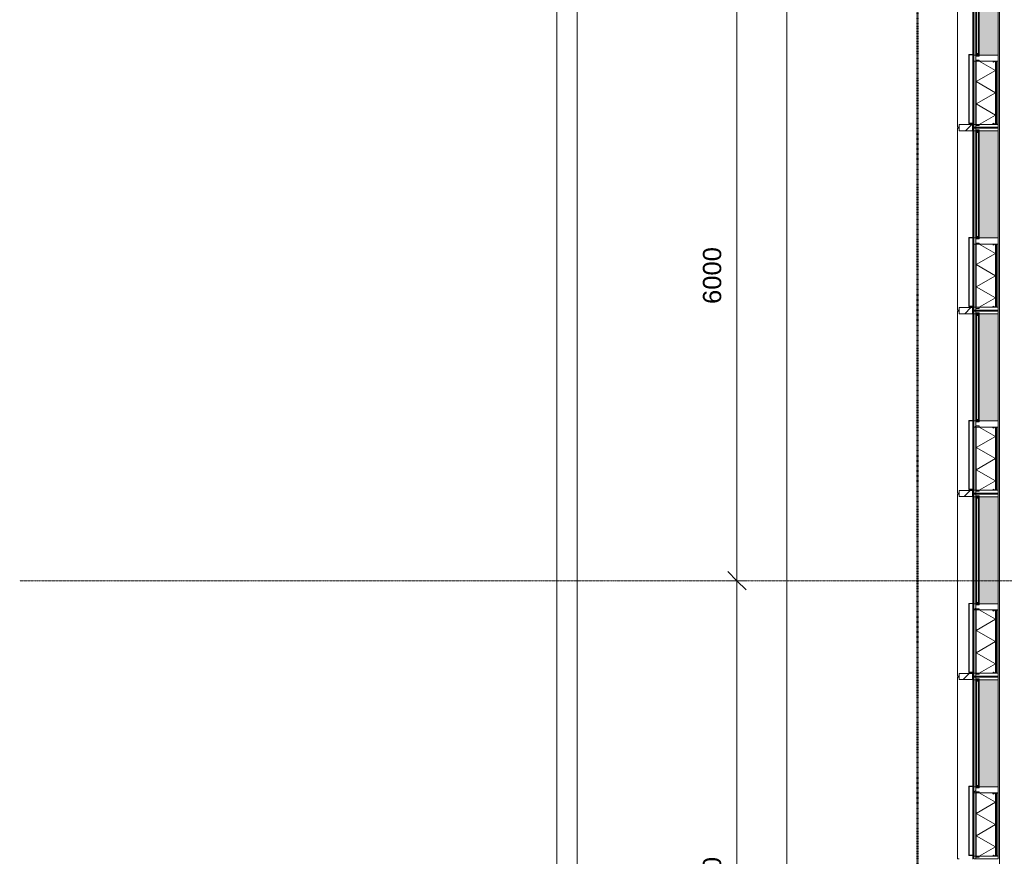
# Model space of a CAD drawing. Header units: millimetres. Extents: x -281 to 121694, y -16481 to 65128.
# Tile 132 of 256: x -281 to 9401, y 46889 to 55120. Entities that reach past the tile are written whole.
import ezdxf

# ---------------------------------------------------------------- set-up
doc = ezdxf.new("R2010")
doc.units = ezdxf.units.MM
doc.linetypes.add('Grid Line', pattern=[12, 6, -2, 2, -2])
doc.linetypes.add('NLRS_Dash-0_6mm_Space-0_6mm_cpz', pattern=[1.2, 0.6, -0.6])
for name, color, linetype, lineweight in [('A--L$01A__Algemeen', 7, 'Continuous', 5), ('A--L$07A__Stramien', 1, 'Continuous', 5), ('A--L21__Buitenwanden', 3, 'Continuous', 5), ('A--L3__Afbouw', 2, 'Continuous', 5), ('A--L82__LosseGebruikersInvent', 1, 'Continuous', 5), ('A--LD21__DetailPenFijnHidden', 1, 'Continuous', 5), ('A--M$01A__Algemeen', 1, 'Continuous', 5), ('A--M$01A__Algemeen-100', 1, 'Continuous', 5)]:
    doc.layers.add(name, color=color, linetype=linetype, lineweight=lineweight)
doc.styles.add('Arial_2', font='arial.ttf', dxfattribs={"height": 180})
doc.dimstyles.new('1_8mm', dxfattribs={"dimscale": 304.8, "dimtxt": 183.646692, "dimasz": 0.590551, "dimexe": 0.295276, "dimexo": 0.0625, "dimgap": 0.328084, "dimtad": 1, "dimdec": 0, "dimzin": 0, "dimdsep": 46, "dimtxsty": 'Arial_2', "dimblk1": 'OBLIQUE', "dimblk2": 'OBLIQUE', "dimsah": 1, "dimcen": 0.09, "dimdle": 0.295276, "dimazin": 0, "dimtfac": 1, "dimtdec": 4, "dimtix": 1, "dimtmove": 0, "dimatfit": 3, "dimfxl": 0.295276, "dimfxlon": 1, "dimtvp": 1, "dimtolj": 1, "dimtzin": 0, "dimarcsym": 2})
pattern_1 = [(315, (-47757.5, 9103), (449.013, 449.013), []), (315, (-47757.5, 8944.25), (898.026, 0), []), (315, (-47757.5, 9261.75), (898.026, 0), [])]
pattern_2 = [(315, (-49557.5, 9103), (449.013, 449.013), []), (315, (-49557.5, 8944.25), (898.026, 0), []), (315, (-49557.5, 9261.75), (898.026, 0), [])]
pattern_3 = [(315, (-51357.5, 9103), (449.013, 449.013), []), (315, (-51357.5, 8944.25), (898.0256, 0), []), (315, (-51357.5, 9261.75), (898.0256, 0), [])]
pattern_4 = [(315, (-53157.5, 9103), (449.013, 449.013), []), (315, (-53157.5, 8944.25), (898.0256, 0), []), (315, (-53157.5, 9261.75), (898.0256, 0), [])]
pattern_5 = [(315, (-54957.5, 9103), (449.013, 449.013), []), (315, (-54957.5, 8944.25), (898.0256, 0), []), (315, (-54957.5, 9261.75), (898.0256, 0), [])]

# ---------------------------------------------------------------- blocks, each defined once
blk = doc.blocks.new('Rectangular Mullion - 1332_435 x 60_30min-34469616-L_80_ 13')
at = {"layer": 'A--LD21__DetailPenFijnHidden'}
blk.add_hatch(color=256, dxfattribs=at).paths.add_polyline_path([(30, 237), (-30, 237), (-29.2, 247.1), (-7.5, 247.1), (-7.5, 252), (2.5, 252), (2.5, 247.1), (30, 247.1)])
for p, q in [((-30, 237), (-30, 247.1)), ((30, 247.1), (30, 237))]:
    blk.add_line(p, q, dxfattribs=at)
blk = doc.blocks.new('NLRS_21_GM_LB_element gevel_gen_cpz - NLRS_21_13_08_elementgevel element_gen_cpz-V183-L_80_ 13')
at = {"layer": 'A--L$01A__Algemeen'}
h = blk.add_hatch(dxfattribs=at)
h.set_pattern_fill('FP_189', color=256, style=0, pattern_type=2)
h.set_pattern_definition(pattern_1)
h.paths.add_polyline_path([(-895, -17), (-867.5, -17), (-867.5, 0), (-895, 0)])
h.paths.add_polyline_path([(-245, 0), (-245, -17), (-185, -17), (-185, 0), (-190, 0)])
h.paths.add_polyline_path([(867.5, 0), (867.5, -17), (895, -17), (895, 0), (872.5, 0)])
for points in [[(-877.5, -52), (-867.5, -51.5), (-867.5, -20), (-245, -20), (-245, -52), (-235, -52), (-235, -17), (-877.5, -17), (-877.5, -20)], [(-185, -237), (867.5, -237), (867.5, -52), (-185, -52)]]:
    blk.add_hatch(color=256, dxfattribs=at).paths.add_polyline_path(points)
h = blk.add_hatch(color=256, dxfattribs=at)
h.paths.add_polyline_path([(-867.5, -17), (-245, -17), (-245, 0), (-867.5, 0)])
h.paths.add_polyline_path([(-185, 0), (-185, -17), (867.5, -17), (867.5, 0), (-183, 0)])
h = blk.add_hatch(dxfattribs=at)
h.set_pattern_fill('FP_188', color=256, style=0, pattern_type=2)
h.set_pattern_definition([(315, (-47757.5, 9103), (42.42641, 42.42641), []), (45, (-47757.5, 9103), (-42.42641, 42.42641), [])])
h.paths.add_polyline_path([(-867.5, -185.7), (-866.8, -203.3), (-858.1, -188.2), (-866.8, -185.7)])
h = blk.add_hatch(dxfattribs=at)
h.set_pattern_fill('FP_189', color=256, style=0, pattern_type=2)
h.set_pattern_definition(pattern_1)
h.paths.add_polyline_path([(-867.5, -232), (-865.5, -232), (-865.5, -205.8), (-867.5, -205.8)])
h.paths.add_polyline_path([(-866.8, -203.3), (-865.1, -204.3), (-856.3, -189.2), (-858.1, -188.2)])
h.paths.add_polyline_path([(-862.5, -237), (-250, -237), (-250, -235), (-862.5, -235)])
h.paths.add_polyline_path([(-256.2, -189.2), (-247.4, -204.3), (-245.7, -203.3), (-254.4, -188.2)])
h.paths.add_polyline_path([(-247, -205.8), (-247, -232), (-245, -232), (-245, -205.8)])
for p, q in [((-867.5, 0), (-895, 0)), ((-895, 0), (-895, -17)), ((-867.5, -17), (-867.5, 0)), ((-867.5, 0), (-860, 0)), ((-857, 0), (-245, 0)), ((-185, 0), (-245, 0)), ((-245, 0), (-245, -17)), ((-185, -17), (-185, 0)), ((-185, 0), (-183, 0)), ((-180, 0), (867.5, 0)), ((895, 0), (867.5, 0)), ((867.5, 0), (867.5, -17)), ((895, -17), (895, 0)), ((-877.5, -17), (-895, -17)), ((-895, -17), (-895, -237)), ((-895, -17), (-867.5, -17)), ((-877.5, -52), (-877.5, -17)), ((-867.5, -52), (-877.5, -52)), ((-245, -17), (-867.5, -17)), ((-245, -20), (-867.5, -20)), ((-867.5, -20), (-867.5, -185.7)), ((-245, -20), (-867.5, -20)), ((-867.5, -20), (-867.5, -185.7)), ((-775.6, -210), (-867.5, -50.9)), ((-775.6, -210), (-665.9, -20)), ((-556.2, -210), (-665.9, -20)), ((-556.2, -210), (-446.6, -20)), ((-336.9, -210), (-446.6, -20)), ((-336.9, -210), (-245, -50.9)), ((-245, -17), (-190, -17)), ((-245, -185.7), (-245, -20)), ((-245, -185.7), (-245, -20)), ((-235, -52), (-245, -52)), ((-195, -17), (-235, -17)), ((-235, -17), (-235, -52)), ((-195, -52), (-195, -17)), ((-190, -52), (-195, -52)), ((-185, -237), (-185, -52)), ((867.5, -52), (867.5, -237)), ((872.5, -17), (895, -17)), ((877.5, -52), (872.5, -52)), ((895, -17), (877.5, -17)), ((877.5, -17), (877.5, -52)), ((895, -237), (895, -17)), ((-867.5, -185.7), (-867.5, -204.5)), ((-858.1, -188.2), (-866.8, -203.3)), ((-865.1, -204.3), (-856.3, -189.2)), ((-856.3, -189.2), (-858.1, -188.2)), ((-254.4, -188.2), (-256.2, -189.2)), ((-256.2, -189.2), (-247.4, -204.3)), ((-245.7, -203.3), (-254.4, -188.2)), ((-245, -204.5), (-245, -185.7)), ((-895, -237), (-867.5, -237)), ((-867.5, -204.5), (-867.5, -205.8)), ((-867.5, -204.5), (-867.5, -205.8)), ((-867.5, -205.8), (-867.5, -232)), ((-867.5, -232), (-867.5, -237)), ((-867.5, -237), (-862.5, -237)), ((-865.5, -232), (-865.5, -205.8)), ((-865.5, -210), (-247, -210)), ((-865.5, -210), (-247, -210)), ((-865.5, -222.5), (-247, -222.5)), ((-250, -235), (-862.5, -235)), ((-862.5, -237), (-250, -237)), ((-250, -237), (-245, -237)), ((-247, -205.8), (-247, -232)), ((-245, -205.8), (-245, -204.5)), ((-245, -205.8), (-245, -204.5)), ((-245, -232), (-245, -205.8)), ((-245, -237), (-245, -232)), ((-245, -237), (-185, -237)), ((867.5, -237), (-185, -237)), ((867.5, -237), (895, -237))]:
    blk.add_line(p, q, dxfattribs=at)
for centre, radius, start, end in [((-867.5, -204.5), 18.8, 60, 90), ((-245, -204.5), 18.8, 90, 120), ((-862.5, -205.8), 5, 150, 180), ((-862.5, -232), 5, 180, 270), ((-862.5, -205.8), 3, 150, 180), ((-862.5, -232), 3, 180, 270), ((-862.5, -232), 3, 180, 270), ((-250, -232), 3, 270, 360), ((-250, -232), 3, 270, 0), ((-250, -232), 5, 270, 0), ((-250, -205.8), 3, 0, 30), ((-250, -205.8), 5, 360, 30)]:
    blk.add_arc(centre, radius, start, end, dxfattribs=at)
blk = doc.blocks.new('NLRS_41_GM_LB_zetwerk gevel_gen_cpz - NLRS_41_12_05_GM_zetwerk gevel_gen_cpz-61879868-L_80_ 13')
at = {"layer": 'A--L$01A__Algemeen'}
for p, q in [((375, 50), (-305, 50)), ((-305, 50), (-305, 0)), ((-305, 0), (-302, 0)), ((-302, 0), (-302, 47)), ((-302, 47), (372, 47)), ((372, 47), (372, 0)), ((372, 0), (375, 0)), ((375, 0), (375, 50))]:
    blk.add_line(p, q, dxfattribs=at)
blk = doc.blocks.new('NLRS_21_GM_LB_element gevel_gen_cpz - NLRS_21_13_08_elementgevel element_gen_cpz-V185-L_80_ 13')
at = {"layer": 'A--L$01A__Algemeen'}
h = blk.add_hatch(dxfattribs=at)
h.set_pattern_fill('FP_191', color=256, style=0, pattern_type=2)
h.set_pattern_definition(pattern_2)
h.paths.add_polyline_path([(-895, -17), (-867.5, -17), (-867.5, 0), (-895, 0)])
h.paths.add_polyline_path([(-245, 0), (-245, -17), (-185, -17), (-185, 0), (-190, 0)])
h.paths.add_polyline_path([(867.5, -17), (895, -17), (895, 0), (867.5, 0)])
for points in [[(-877.5, -52), (-867.5, -51.5), (-867.5, -20), (-245, -20), (-245, -52), (-235, -52), (-235, -17), (-877.5, -17), (-877.5, -20)], [(-185, -237), (867.5, -237), (867.5, -52), (-185, -52)]]:
    blk.add_hatch(color=256, dxfattribs=at).paths.add_polyline_path(points)
h = blk.add_hatch(color=256, dxfattribs=at)
h.paths.add_polyline_path([(-867.5, -17), (-245, -17), (-245, 0), (-867.5, 0)])
h.paths.add_polyline_path([(-185, -17), (867.5, -17), (867.5, 0), (-185, 0)])
h = blk.add_hatch(dxfattribs=at)
h.set_pattern_fill('FP_191', color=256, style=0, pattern_type=2)
h.set_pattern_definition(pattern_2)
h.paths.add_polyline_path([(-867.5, -205.8), (-867.5, -232), (-865.5, -232), (-865.5, -205.8)])
h.paths.add_polyline_path([(-866.8, -203.3), (-865.1, -204.3), (-856.3, -189.2), (-858.1, -188.2)])
h.paths.add_polyline_path([(-862.5, -237), (-250, -237), (-250, -235), (-862.5, -235)])
h.paths.add_polyline_path([(-256.2, -189.2), (-247.4, -204.3), (-245.7, -203.3), (-254.4, -188.2)])
h.paths.add_polyline_path([(-247, -232), (-245, -232), (-245, -205.8), (-247, -205.8)])
for p, q in [((-867.5, 0), (-895, 0)), ((-895, 0), (-895, -17)), ((-867.5, -17), (-867.5, 0)), ((-867.5, 0), (-860, 0)), ((-857, 0), (-245, 0)), ((-185, 0), (-245, 0)), ((-245, 0), (-245, -17)), ((-185, -17), (-185, 0)), ((-185, 0), (-183.8, 0)), ((-180, 0), (867.5, 0)), ((895, 0), (867.5, 0)), ((867.5, 0), (867.5, -17)), ((895, -17), (895, 0)), ((-877.5, -17), (-895, -17)), ((-895, -17), (-895, -237)), ((-895, -17), (-867.5, -17)), ((-877.5, -52), (-877.5, -17)), ((-867.5, -52), (-877.5, -52)), ((-245, -17), (-867.5, -17)), ((-245, -20), (-867.5, -20)), ((-867.5, -20), (-867.5, -185.7)), ((-245, -20), (-867.5, -20)), ((-867.5, -20), (-867.5, -185.7)), ((-775.6, -210), (-867.5, -50.9)), ((-775.6, -210), (-665.9, -20)), ((-556.2, -210), (-665.9, -20)), ((-556.2, -210), (-446.6, -20)), ((-336.9, -210), (-446.6, -20)), ((-336.9, -210), (-245, -50.9)), ((-245, -17), (-190, -17)), ((-245, -185.7), (-245, -20)), ((-245, -185.7), (-245, -20)), ((-235, -52), (-245, -52)), ((-195, -17), (-235, -17)), ((-235, -17), (-235, -52)), ((-195, -52), (-195, -17)), ((-190, -52), (-195, -52)), ((-185, -237), (-185, -52)), ((867.5, -52), (867.5, -237)), ((872.5, -17), (895, -17)), ((877.5, -52), (872.5, -52)), ((895, -17), (877.5, -17)), ((877.5, -17), (877.5, -52)), ((895, -237), (895, -17)), ((-867.5, -185.7), (-867.5, -204.5)), ((-858.1, -188.2), (-866.8, -203.3)), ((-865.1, -204.3), (-856.3, -189.2)), ((-856.3, -189.2), (-858.1, -188.2)), ((-254.4, -188.2), (-256.2, -189.2)), ((-256.2, -189.2), (-247.4, -204.3)), ((-245.7, -203.3), (-254.4, -188.2)), ((-245, -204.5), (-245, -185.7)), ((-895, -237), (-867.5, -237)), ((-867.5, -204.5), (-867.5, -205.8)), ((-867.5, -204.5), (-867.5, -205.8)), ((-867.5, -205.8), (-867.5, -232)), ((-867.5, -232), (-867.5, -237)), ((-867.5, -237), (-862.5, -237)), ((-865.5, -232), (-865.5, -205.8)), ((-865.5, -210), (-247, -210)), ((-865.5, -210), (-247, -210)), ((-865.5, -222.5), (-247, -222.5)), ((-250, -235), (-862.5, -235)), ((-862.5, -237), (-250, -237)), ((-250, -237), (-245, -237)), ((-247, -205.8), (-247, -232)), ((-245, -205.8), (-245, -204.5)), ((-245, -205.8), (-245, -204.5)), ((-245, -232), (-245, -205.8)), ((-245, -237), (-245, -232)), ((-245, -237), (-185, -237)), ((867.5, -237), (-185, -237)), ((867.5, -237), (895, -237))]:
    blk.add_line(p, q, dxfattribs=at)
for centre, radius, start, end in [((-867.5, -204.5), 18.8, 60, 90), ((-245, -204.5), 18.8, 90, 120), ((-862.5, -205.8), 5, 150, 180), ((-862.5, -232), 5, 180, 270), ((-862.5, -205.8), 3, 150, 180), ((-862.5, -232), 3, 180, 270), ((-862.5, -232), 3, 180, 270), ((-250, -232), 3, 270, 360), ((-250, -232), 3, 270, 0), ((-250, -232), 5, 270, 0), ((-250, -205.8), 3, 0, 30), ((-250, -205.8), 5, 360, 30)]:
    blk.add_arc(centre, radius, start, end, dxfattribs=at)
blk = doc.blocks.new('NLRS_41_GM_LB_vin gevel_gen_cpz - 41_12_XX_vin gevel-V186-L_80_ 13')
at = {"layer": 'A--L$01A__Algemeen'}
h = blk.add_hatch(dxfattribs=at)
h.set_pattern_fill('FP_192', color=256, style=0, pattern_type=2)
h.set_pattern_definition([(315, (-48657.5, 9103), (449.013, 449.013), []), (315, (-48657.5, 8944.25), (898.026, 0), []), (315, (-48657.5, 9261.75), (898.026, 0), [])])
h.paths.add_polyline_path([(-30, 145), (-30, 15), (30, 15), (30, 145)])
for p, q in [((30, 145), (-30, 145)), ((-30, 145), (-30, 15)), ((30, 15), (30, 145)), ((-30, 15), (30, 15))]:
    blk.add_line(p, q, dxfattribs=at)
blk = doc.blocks.new('NLRS_21_GM_LB_element gevel_gen_cpz - NLRS_21_13_08_elementgevel element_gen_cpz-V187-L_80_ 13')
at = {"layer": 'A--L$01A__Algemeen'}
h = blk.add_hatch(dxfattribs=at)
h.set_pattern_fill('FP_194', color=256, style=0, pattern_type=2)
h.set_pattern_definition(pattern_3)
h.paths.add_polyline_path([(-895, -17), (-867.5, -17), (-867.5, 0), (-895, 0)])
h.paths.add_polyline_path([(-245, 0), (-245, -17), (-185, -17), (-185, 0), (-190, 0)])
h.paths.add_polyline_path([(867.5, 0), (867.5, -17), (895, -17), (895, 0), (872.5, 0)])
for points in [[(-877.5, -52), (-867.5, -51.5), (-867.5, -20), (-245, -20), (-245, -52), (-235, -52), (-235, -17), (-877.5, -17), (-877.5, -20)], [(-185, -237), (867.5, -237), (867.5, -52), (-185, -52)]]:
    blk.add_hatch(color=256, dxfattribs=at).paths.add_polyline_path(points)
h = blk.add_hatch(color=256, dxfattribs=at)
h.paths.add_polyline_path([(-867.5, -17), (-245, -17), (-245, 0), (-867.5, 0)])
h.paths.add_polyline_path([(-185, 0), (-185, -17), (867.5, -17), (867.5, 0), (-183, 0)])
h = blk.add_hatch(dxfattribs=at)
h.set_pattern_fill('FP_194', color=256, style=0, pattern_type=2)
h.set_pattern_definition(pattern_3)
h.paths.add_polyline_path([(-867.5, -205.8), (-867.5, -232), (-865.5, -232), (-865.5, -205.8)])
h.paths.add_polyline_path([(-866.8, -203.3), (-865.1, -204.3), (-856.3, -189.2), (-858.1, -188.2)])
h.paths.add_polyline_path([(-862.5, -237), (-250, -237), (-250, -235), (-862.5, -235)])
h.paths.add_polyline_path([(-256.2, -189.2), (-247.4, -204.3), (-245.7, -203.3), (-254.4, -188.2)])
h.paths.add_polyline_path([(-247, -205.8), (-247, -232), (-245, -232), (-245, -205.8)])
h = blk.add_hatch(dxfattribs=at)
h.set_pattern_fill('FP_193', color=256, style=0, pattern_type=2)
h.set_pattern_definition([(315, (-51357.5, 9103), (42.42641, 42.42641), []), (45, (-51357.5, 9103), (-42.42641, 42.42641), [])])
h.paths.add_polyline_path([(-254.4, -188.2), (-245, -204.3), (-245, -185.7), (-249.9, -186.3)])
for p, q in [((-867.5, 0), (-895, 0)), ((-895, 0), (-895, -17)), ((-867.5, -17), (-867.5, 0)), ((-867.5, 0), (-860, 0)), ((-857, 0), (-245, 0)), ((-185, 0), (-245, 0)), ((-245, 0), (-245, -17)), ((-185, -17), (-185, 0)), ((-185, 0), (-183, 0)), ((-180, 0), (867.5, 0)), ((895, 0), (867.5, 0)), ((867.5, 0), (867.5, -17)), ((895, -17), (895, 0)), ((-877.5, -17), (-895, -17)), ((-895, -17), (-895, -237)), ((-895, -17), (-867.5, -17)), ((-877.5, -52), (-877.5, -17)), ((-867.5, -52), (-877.5, -52)), ((-245, -17), (-867.5, -17)), ((-245, -20), (-867.5, -20)), ((-867.5, -20), (-867.5, -185.7)), ((-245, -20), (-867.5, -20)), ((-867.5, -20), (-867.5, -185.7)), ((-775.6, -210), (-867.5, -50.9)), ((-775.6, -210), (-665.9, -20)), ((-556.2, -210), (-665.9, -20)), ((-556.2, -210), (-446.6, -20)), ((-336.9, -210), (-446.6, -20)), ((-336.9, -210), (-245, -50.9)), ((-245, -17), (-190, -17)), ((-245, -185.7), (-245, -20)), ((-245, -185.7), (-245, -20)), ((-235, -52), (-245, -52)), ((-195, -17), (-235, -17)), ((-235, -17), (-235, -52)), ((-195, -52), (-195, -17)), ((-190, -52), (-195, -52)), ((-185, -237), (-185, -52)), ((867.5, -52), (867.5, -237)), ((872.5, -17), (895, -17)), ((877.5, -52), (872.5, -52)), ((895, -17), (877.5, -17)), ((877.5, -17), (877.5, -52)), ((895, -237), (895, -17)), ((-867.5, -185.7), (-867.5, -204.5)), ((-858.1, -188.2), (-866.8, -203.3)), ((-865.1, -204.3), (-856.3, -189.2)), ((-856.3, -189.2), (-858.1, -188.2)), ((-254.4, -188.2), (-256.2, -189.2)), ((-256.2, -189.2), (-247.4, -204.3)), ((-245.7, -203.3), (-254.4, -188.2)), ((-245, -204.5), (-245, -185.7)), ((-895, -237), (-867.5, -237)), ((-867.5, -204.5), (-867.5, -205.8)), ((-867.5, -204.5), (-867.5, -205.8)), ((-867.5, -205.8), (-867.5, -232)), ((-867.5, -232), (-867.5, -237)), ((-867.5, -237), (-862.5, -237)), ((-865.5, -232), (-865.5, -205.8)), ((-865.5, -210), (-247, -210)), ((-865.5, -210), (-247, -210)), ((-865.5, -222.5), (-247, -222.5)), ((-250, -235), (-862.5, -235)), ((-862.5, -237), (-250, -237)), ((-250, -237), (-245, -237)), ((-247, -205.8), (-247, -232)), ((-245, -205.8), (-245, -204.5)), ((-245, -205.8), (-245, -204.5)), ((-245, -232), (-245, -205.8)), ((-245, -237), (-245, -232)), ((-245, -237), (-185, -237)), ((867.5, -237), (-185, -237)), ((867.5, -237), (895, -237))]:
    blk.add_line(p, q, dxfattribs=at)
for centre, radius, start, end in [((-867.5, -204.5), 18.8, 60, 90), ((-245, -204.5), 18.8, 90, 120), ((-862.5, -205.8), 5, 150, 180), ((-862.5, -232), 5, 180, 270), ((-862.5, -205.8), 3, 150, 180), ((-862.5, -232), 3, 180, 270), ((-862.5, -232), 3, 180, 270), ((-250, -232), 3, 270, 360), ((-250, -232), 3, 270, 0), ((-250, -232), 5, 270, 0), ((-250, -205.8), 3, 0, 30), ((-250, -205.8), 5, 360, 30)]:
    blk.add_arc(centre, radius, start, end, dxfattribs=at)
blk = doc.blocks.new('NLRS_41_GM_LB_vin gevel_gen_cpz - 41_12_XX_vin gevel-V188-L_80_ 13')
at = {"layer": 'A--L$01A__Algemeen'}
h = blk.add_hatch(dxfattribs=at)
h.set_pattern_fill('FP_195', color=256, style=0, pattern_type=2)
h.set_pattern_definition([(315, (-50457.5, 9103), (449.013, 449.013), []), (315, (-50457.5, 8944.25), (898.026, 0), []), (315, (-50457.5, 9261.75), (898.026, 0), [])])
h.paths.add_polyline_path([(-30, 15), (30, 15), (30, 145), (-30, 145), (-30, 124.7)])
for p, q in [((30, 145), (-30, 145)), ((-30, 145), (-30, 15)), ((30, 15), (30, 145)), ((-30, 15), (30, 15))]:
    blk.add_line(p, q, dxfattribs=at)
blk = doc.blocks.new('NLRS_21_GM_LB_element gevel_gen_cpz - NLRS_21_13_08_elementgevel element_gen_cpz-65367689-L_80_ 13')
at = {"layer": 'A--L$01A__Algemeen'}
h = blk.add_hatch(dxfattribs=at)
h.set_pattern_fill('FP_197', color=256, style=0, pattern_type=2)
h.set_pattern_definition(pattern_4)
h.paths.add_polyline_path([(-895, -17), (-867.5, -17), (-867.5, 0), (-895, 0)])
h.paths.add_polyline_path([(-245, 0), (-245, -17), (-185, -17), (-185, 0), (-190, 0)])
h.paths.add_polyline_path([(867.5, -17), (895, -17), (895, 0), (867.5, 0)])
for points in [[(-877.5, -52), (-867.5, -51.5), (-867.5, -20), (-245, -20), (-245, -52), (-235, -52), (-235, -17), (-877.5, -17), (-877.5, -20)], [(-185, -237), (867.5, -237), (867.5, -52), (-185, -52)]]:
    blk.add_hatch(color=256, dxfattribs=at).paths.add_polyline_path(points)
h = blk.add_hatch(color=256, dxfattribs=at)
h.paths.add_polyline_path([(-867.5, -17), (-245, -17), (-245, 0), (-867.5, 0)])
h.paths.add_polyline_path([(-185, 0), (-185, -17), (867.5, -17), (867.5, 0), (-183, 0)])
h = blk.add_hatch(dxfattribs=at)
h.set_pattern_fill('FP_197', color=256, style=0, pattern_type=2)
h.set_pattern_definition(pattern_4)
h.paths.add_polyline_path([(-867.5, -205.8), (-867.5, -232), (-865.5, -232), (-865.5, -205.8)])
h.paths.add_polyline_path([(-866.8, -203.3), (-865.1, -204.3), (-856.3, -189.2), (-858.1, -188.2)])
h.paths.add_polyline_path([(-862.5, -237), (-250, -237), (-250, -235), (-862.5, -235)])
h.paths.add_polyline_path([(-256.2, -189.2), (-247.4, -204.3), (-245.7, -203.3), (-254.4, -188.2)])
h.paths.add_polyline_path([(-247, -205.8), (-247, -232), (-245, -232), (-245, -205.8)])
h = blk.add_hatch(dxfattribs=at)
h.set_pattern_fill('FP_196', color=256, style=0, pattern_type=2)
h.set_pattern_definition([(315, (-53157.5, 9103), (42.42641, 42.42641), []), (45, (-53157.5, 9103), (-42.42641, 42.42641), [])])
h.paths.add_polyline_path([(-254.4, -188.2), (-245, -204.3), (-245, -185.7), (-249.9, -186.3)])
for p, q in [((-867.5, 0), (-895, 0)), ((-895, 0), (-895, -17)), ((-867.5, -17), (-867.5, 0)), ((-867.5, 0), (-860, 0)), ((-857, 0), (-245, 0)), ((-185, 0), (-245, 0)), ((-245, 0), (-245, -17)), ((-185, -17), (-185, 0)), ((-185, 0), (-183, 0)), ((-180, 0), (867.5, 0)), ((895, 0), (867.5, 0)), ((867.5, 0), (867.5, -17)), ((895, -17), (895, 0)), ((-877.5, -17), (-895, -17)), ((-895, -17), (-895, -237)), ((-895, -17), (-867.5, -17)), ((-877.5, -52), (-877.5, -17)), ((-867.5, -52), (-877.5, -52)), ((-245, -17), (-867.5, -17)), ((-245, -20), (-867.5, -20)), ((-867.5, -20), (-867.5, -185.7)), ((-245, -20), (-867.5, -20)), ((-867.5, -20), (-867.5, -185.7)), ((-775.6, -210), (-867.5, -50.9)), ((-775.6, -210), (-665.9, -20)), ((-556.2, -210), (-665.9, -20)), ((-556.2, -210), (-446.6, -20)), ((-336.9, -210), (-446.6, -20)), ((-336.9, -210), (-245, -50.9)), ((-245, -17), (-190, -17)), ((-245, -185.7), (-245, -20)), ((-245, -185.7), (-245, -20)), ((-235, -52), (-245, -52)), ((-195, -17), (-235, -17)), ((-235, -17), (-235, -52)), ((-195, -52), (-195, -17)), ((-190, -52), (-195, -52)), ((-185, -237), (-185, -52)), ((867.5, -52), (867.5, -237)), ((872.5, -17), (895, -17)), ((877.5, -52), (872.5, -52)), ((895, -17), (877.5, -17)), ((877.5, -17), (877.5, -52)), ((895, -237), (895, -17)), ((-867.5, -185.7), (-867.5, -204.5)), ((-858.1, -188.2), (-866.8, -203.3)), ((-865.1, -204.3), (-856.3, -189.2)), ((-856.3, -189.2), (-858.1, -188.2)), ((-254.4, -188.2), (-256.2, -189.2)), ((-256.2, -189.2), (-247.4, -204.3)), ((-245.7, -203.3), (-254.4, -188.2)), ((-245, -204.5), (-245, -185.7)), ((-895, -237), (-867.5, -237)), ((-867.5, -204.5), (-867.5, -205.8)), ((-867.5, -204.5), (-867.5, -205.8)), ((-867.5, -205.8), (-867.5, -232)), ((-867.5, -232), (-867.5, -237)), ((-867.5, -237), (-862.5, -237)), ((-865.5, -232), (-865.5, -205.8)), ((-865.5, -210), (-247, -210)), ((-865.5, -210), (-247, -210)), ((-865.5, -222.5), (-247, -222.5)), ((-250, -235), (-862.5, -235)), ((-862.5, -237), (-250, -237)), ((-250, -237), (-245, -237)), ((-247, -205.8), (-247, -232)), ((-245, -205.8), (-245, -204.5)), ((-245, -205.8), (-245, -204.5)), ((-245, -232), (-245, -205.8)), ((-245, -237), (-245, -232)), ((-245, -237), (-185, -237)), ((867.5, -237), (-185, -237)), ((867.5, -237), (895, -237))]:
    blk.add_line(p, q, dxfattribs=at)
for centre, radius, start, end in [((-867.5, -204.5), 18.8, 60, 90), ((-245, -204.5), 18.8, 90, 120), ((-862.5, -205.8), 5, 150, 180), ((-862.5, -232), 5, 180, 270), ((-862.5, -205.8), 3, 150, 180), ((-862.5, -232), 3, 180, 270), ((-862.5, -232), 3, 180, 270), ((-250, -232), 3, 270, 360), ((-250, -232), 3, 270, 0), ((-250, -232), 5, 270, 0), ((-250, -205.8), 3, 0, 30), ((-250, -205.8), 5, 360, 30)]:
    blk.add_arc(centre, radius, start, end, dxfattribs=at)
blk = doc.blocks.new('NLRS_41_GM_LB_vin gevel_gen_cpz - 41_12_XX_vin gevel-V189-L_80_ 13')
at = {"layer": 'A--L$01A__Algemeen'}
h = blk.add_hatch(dxfattribs=at)
h.set_pattern_fill('FP_198', color=256, style=0, pattern_type=2)
h.set_pattern_definition([(315, (-52257.5, 9103), (449.013, 449.013), []), (315, (-52257.5, 8944.25), (898.0256, 0), []), (315, (-52257.5, 9261.75), (898.0256, 0), [])])
h.paths.add_polyline_path([(-30, 145), (-30, 15), (30, 15), (30, 145)])
for p, q in [((30, 145), (-30, 145)), ((-30, 145), (-30, 15)), ((30, 15), (30, 145)), ((-30, 15), (30, 15))]:
    blk.add_line(p, q, dxfattribs=at)
blk = doc.blocks.new('NLRS_21_GM_LB_element gevel_gen_cpz - NLRS_21_13_08_elementgevel element_gen_cpz-V190-L_80_ 13')
at = {"layer": 'A--L$01A__Algemeen'}
h = blk.add_hatch(dxfattribs=at)
h.set_pattern_fill('FP_200', color=256, style=0, pattern_type=2)
h.set_pattern_definition(pattern_5)
h.paths.add_polyline_path([(-895, -17), (-867.5, -17), (-867.5, 0), (-895, 0)])
h.paths.add_polyline_path([(-245, 0), (-245, -17), (-185, -17), (-185, 0), (-190, 0)])
h.paths.add_polyline_path([(867.5, 0), (867.5, -17), (895, -17), (895, 0), (872.5, 0)])
for points in [[(-877.5, -52), (-867.5, -51.5), (-867.5, -20), (-245, -20), (-245, -52), (-235, -52), (-235, -17), (-877.5, -17), (-877.5, -20)], [(-185, -237), (867.5, -237), (867.5, -52), (-185, -52)]]:
    blk.add_hatch(color=256, dxfattribs=at).paths.add_polyline_path(points)
h = blk.add_hatch(color=256, dxfattribs=at)
h.paths.add_polyline_path([(-867.5, -17), (-245, -17), (-245, 0), (-867.5, 0)])
h.paths.add_polyline_path([(-185, -17), (867.5, -17), (867.5, 0), (-185, 0)])
h = blk.add_hatch(dxfattribs=at)
h.set_pattern_fill('FP_199', color=256, style=0, pattern_type=2)
h.set_pattern_definition([(315, (-54957.5, 9103), (42.42641, 42.42641), []), (45, (-54957.5, 9103), (-42.42641, 42.42641), [])])
h.paths.add_polyline_path([(-867.5, -185.7), (-866.8, -203.3), (-858.1, -188.2), (-866.8, -185.7)])
h = blk.add_hatch(dxfattribs=at)
h.set_pattern_fill('FP_200', color=256, style=0, pattern_type=2)
h.set_pattern_definition(pattern_5)
h.paths.add_polyline_path([(-867.5, -205.8), (-867.5, -232), (-865.5, -232), (-865.5, -205.8)])
h.paths.add_polyline_path([(-866.8, -203.3), (-865.1, -204.3), (-856.3, -189.2), (-858.1, -188.2)])
h.paths.add_polyline_path([(-862.5, -237), (-250, -237), (-250, -235), (-862.5, -235)])
h.paths.add_polyline_path([(-256.2, -189.2), (-247.4, -204.3), (-245.7, -203.3), (-254.4, -188.2)])
h.paths.add_polyline_path([(-247, -205.8), (-247, -232), (-245, -232), (-245, -205.8)])
for p, q in [((-867.5, 0), (-895, 0)), ((-895, 0), (-895, -17)), ((-867.5, -17), (-867.5, 0)), ((-867.5, 0), (-860, 0)), ((-857, 0), (-245, 0)), ((-185, 0), (-245, 0)), ((-245, 0), (-245, -17)), ((-185, -17), (-185, 0)), ((-185, 0), (-183, 0)), ((-180, 0), (862.5, 0)), ((865.5, 0), (867.5, 0)), ((895, 0), (867.5, 0)), ((867.5, 0), (867.5, -17)), ((895, -17), (895, 0)), ((-877.5, -17), (-895, -17)), ((-895, -17), (-895, -237)), ((-895, -17), (-867.5, -17)), ((-877.5, -52), (-877.5, -17)), ((-867.5, -52), (-877.5, -52)), ((-245, -17), (-867.5, -17)), ((-245, -20), (-867.5, -20)), ((-867.5, -20), (-867.5, -185.7)), ((-245, -20), (-867.5, -20)), ((-867.5, -20), (-867.5, -185.7)), ((-775.6, -210), (-867.5, -50.9)), ((-775.6, -210), (-665.9, -20)), ((-556.2, -210), (-665.9, -20)), ((-556.2, -210), (-446.6, -20)), ((-336.9, -210), (-446.6, -20)), ((-336.9, -210), (-245, -50.9)), ((-245, -17), (-190, -17)), ((-245, -185.7), (-245, -20)), ((-245, -185.7), (-245, -20)), ((-235, -52), (-245, -52)), ((-195, -17), (-235, -17)), ((-235, -17), (-235, -52)), ((-195, -52), (-195, -17)), ((-190, -52), (-195, -52)), ((-185, -237), (-185, -52)), ((867.5, -52), (867.5, -237)), ((872.5, -17), (895, -17)), ((877.5, -52), (872.5, -52)), ((895, -17), (877.5, -17)), ((877.5, -17), (877.5, -52)), ((895, -237), (895, -17)), ((-867.5, -185.7), (-867.5, -204.5)), ((-858.1, -188.2), (-866.8, -203.3)), ((-865.1, -204.3), (-856.3, -189.2)), ((-856.3, -189.2), (-858.1, -188.2)), ((-254.4, -188.2), (-256.2, -189.2)), ((-256.2, -189.2), (-247.4, -204.3)), ((-245.7, -203.3), (-254.4, -188.2)), ((-245, -204.5), (-245, -185.7)), ((-895, -237), (-867.5, -237)), ((-867.5, -204.5), (-867.5, -205.8)), ((-867.5, -204.5), (-867.5, -205.8)), ((-867.5, -205.8), (-867.5, -232)), ((-867.5, -232), (-867.5, -237)), ((-867.5, -237), (-862.5, -237)), ((-865.5, -232), (-865.5, -205.8)), ((-865.5, -210), (-247, -210)), ((-865.5, -210), (-247, -210)), ((-865.5, -222.5), (-247, -222.5)), ((-250, -235), (-862.5, -235)), ((-862.5, -237), (-250, -237)), ((-250, -237), (-245, -237)), ((-247, -205.8), (-247, -232)), ((-245, -205.8), (-245, -204.5)), ((-245, -205.8), (-245, -204.5)), ((-245, -232), (-245, -205.8)), ((-245, -237), (-245, -232)), ((-245, -237), (-185, -237)), ((867.5, -237), (-185, -237)), ((867.5, -237), (895, -237))]:
    blk.add_line(p, q, dxfattribs=at)
for centre, radius, start, end in [((-867.5, -204.5), 18.8, 60, 90), ((-245, -204.5), 18.8, 90, 120), ((-862.5, -205.8), 5, 150, 180), ((-862.5, -232), 5, 180, 270), ((-862.5, -205.8), 3, 150, 180), ((-862.5, -232), 3, 180, 270), ((-862.5, -232), 3, 180, 270), ((-250, -232), 3, 270, 360), ((-250, -232), 3, 270, 0), ((-250, -232), 5, 270, 0), ((-250, -205.8), 3, 0, 30), ((-250, -205.8), 5, 360, 30)]:
    blk.add_arc(centre, radius, start, end, dxfattribs=at)
blk = doc.blocks.new('NLRS_41_GM_LB_vin gevel_gen_cpz - 41_12_XX_vin gevel-V191-L_80_ 13')
at = {"layer": 'A--L$01A__Algemeen'}
h = blk.add_hatch(dxfattribs=at)
h.set_pattern_fill('FP_201', color=256, style=0, pattern_type=2)
h.set_pattern_definition([(315, (-54057.5, 9103), (449.013, 449.013), []), (315, (-54057.5, 8944.25), (898.0256, 0), []), (315, (-54057.5, 9261.75), (898.0256, 0), [])])
h.paths.add_polyline_path([(-30, 15), (30, 15), (30, 145), (-30, 145), (-30, 124.7)])
for p, q in [((30, 145), (-30, 145)), ((-30, 145), (-30, 15)), ((30, 15), (30, 145)), ((-30, 15), (30, 15))]:
    blk.add_line(p, q, dxfattribs=at)
blk = doc.blocks.new('CSWK_double-triple glass panel - CSWK_double-triple glass panel-55889924-L_80_ 13')
at = {"layer": 'A--L$01A__Algemeen'}
for points in [[(-531.25, 100), (-531.25, 92), (531.25, 92), (531.25, 100), (-518.79, 100)], [(-531.25, 73), (-531.25, 65), (531.25, 65), (531.25, 73), (-518.79, 73)]]:
    blk.add_hatch(color=256, dxfattribs=at).paths.add_polyline_path(points)
at = {"layer": 'A--L82__LosseGebruikersInvent'}
blk.add_hatch(color=256, dxfattribs=at).paths.add_polyline_path([(-536.25, 100), (-536.25, 65), (-531.25, 65), (-531.25, 73), (531.25, 73), (531.25, 65), (536.25, 65), (536.25, 100), (531.25, 100), (531.25, 92), (-531.25, 92), (-531.25, 100)])
at = {"layer": 'A--L$01A__Algemeen'}
for p, q in [((531.25, 100), (-531.25, 100)), ((-531.25, 100), (-531.25, 92)), ((531.25, 92), (531.25, 100)), ((-531.25, 92), (531.25, 92)), ((-531.25, 92), (-512.25, 92)), ((-531.25, 73), (-531.25, 92)), ((-531.25, 92), (-512.25, 73)), ((-512.25, 92), (-531.25, 73)), ((531.25, 73), (-531.25, 73)), ((-531.25, 73), (-531.25, 65)), ((-512.25, 73), (-531.25, 73)), ((-531.25, 65), (531.25, 65)), ((-512.25, 92), (-512.25, 73)), ((512.25, 92), (531.25, 92)), ((512.25, 73), (512.25, 92)), ((512.25, 92), (531.25, 73)), ((531.25, 92), (512.25, 73)), ((531.25, 73), (512.25, 73)), ((531.25, 92), (531.25, 73)), ((531.25, 65), (531.25, 73))]:
    blk.add_line(p, q, dxfattribs=at)
blk = doc.blocks.new('Rectangular Mullion - gevelband kader-V345-L_80_ 13')
at = {"layer": 'A--L3__Afbouw'}
for p, q in [((8939.9, 12652.5), (8958, 12652.5)), ((8939.9, 10862.5), (8939.9, 12652.5)), ((9088, 12652.5), (9092.9, 12652.5)), ((9092.9, 12652.5), (9092.9, 11577.5)), ((9092.9, 11574.5), (9092.9, 10900.5)), ((8958, 10862.5), (8939.9, 10862.5)), ((9092.9, 10862.5), (9088, 10862.5)), ((9092.9, 10897.5), (9092.9, 10862.5))]:
    blk.add_line(p, q, dxfattribs=at)
blk = doc.blocks.new('Rectangular Mullion - gevelband kader-V346-L_80_ 13')
at = {"layer": 'A--L3__Afbouw'}
for p, q in [((8939.9, 50452.5), (8958, 50452.5)), ((8939.9, 48662.5), (8939.9, 50452.5)), ((9088, 50452.5), (9092.9, 50452.5)), ((9092.9, 50452.5), (9092.9, 49377.5)), ((9092.9, 49373.7), (9092.9, 48700.5)), ((8958, 48662.5), (8939.9, 48662.5)), ((9092.9, 48662.5), (9088, 48662.5)), ((9092.9, 48697.5), (9092.9, 48662.5))]:
    blk.add_line(p, q, dxfattribs=at)
blk = doc.blocks.new('Rectangular Mullion - gevelband kader-V347-L_80_ 13')
at = {"layer": 'A--L3__Afbouw'}
for p, q in [((8939.9, 55852.5), (8958, 55852.5)), ((8939.9, 54062.5), (8939.9, 55852.5)), ((9088, 55852.5), (9092.9, 55852.5)), ((9092.9, 55852.5), (9092.9, 55823)), ((9092.9, 55820), (9092.9, 54777.5)), ((9092.9, 54774.5), (9092.9, 54100.5)), ((8958, 54062.5), (8939.9, 54062.5)), ((9092.9, 54062.5), (9088, 54062.5)), ((9092.9, 54097.5), (9092.9, 54062.5))]:
    blk.add_line(p, q, dxfattribs=at)
blk = doc.blocks.new('zetwerk - NLRS_41_12_05_GM_zetwerk gevel_gen_cpz-73492048-L_80_ 13')
at = {"layer": 'A--LD21__DetailPenFijnHidden'}
h = blk.add_hatch(color=256, dxfattribs=at)
h.paths.add_polyline_path([(307.5, 0), (304.5, 0), (304.5, -10.1), (307.5, -10.1)])
h.paths.add_polyline_path([(-374.5, 0), (-377, 0), (-376.9, -10.1), (-374.5, -10.1)])
for p, q in [((-374.5, -10.1), (-374.5, 0)), ((304.5, 0), (304.5, -10.1)), ((307.5, -10.1), (307.5, 0))]:
    blk.add_line(p, q, dxfattribs=at)
blk = doc.blocks.new('DIMBLOCK9-L_80_ 13')
at = {"layer": 'A--M$01A__Algemeen-100'}
for p, q in [((6771, 49600), (6681, 49690)), ((6771, 49600), (6681, 49600)), ((6771, 43600), (6771, 49600)), ((6771, 49600), (6861, 49510)), ((6771, 49600), (6861, 49600)), ((6771, 43600), (6681, 43690)), ((6771, 43600), (6681, 43600)), ((6771, 43600), (6861, 43510)), ((6771, 43600), (6861, 43600))]:
    blk.add_line(p, q, dxfattribs=at)
at = {"layer": 'A--M$01A__Algemeen-100', "color": 0, "insert": (6437.3, 46323.1), "char_height": 180, "width": 664.518, "attachment_point": 1, "rotation": 90, "line_spacing_factor": 0.941778, "style": 'Arial_2'}
blk.add_mtext('6000', dxfattribs=at)
blk = doc.blocks.new('_Oblique')
at = {"color": 0, "linetype": 'ByBlock', "lineweight": -2}
blk.add_line((-0.5, -0.5), (0.5, 0.5), dxfattribs=at)
blk = doc.blocks.new('DIMBLOCK10-L_80_ 13')
at = {"layer": 'A--M$01A__Algemeen-100'}
for p, q in [((6771, 55600), (6681, 55690)), ((6771, 55600), (6681, 55600)), ((6771, 49600), (6771, 55600)), ((6771, 55600), (6861, 55510)), ((6771, 55600), (6861, 55600)), ((6771, 49600), (6681, 49690)), ((6771, 49600), (6681, 49600)), ((6771, 49600), (6861, 49510)), ((6771, 49600), (6861, 49600))]:
    blk.add_line(p, q, dxfattribs=at)
at = {"layer": 'A--M$01A__Algemeen-100', "color": 0, "insert": (6437.3, 52323.1), "char_height": 180, "width": 664.518, "attachment_point": 1, "rotation": 90, "line_spacing_factor": 0.941778, "style": 'Arial_2'}
blk.add_mtext('6000', dxfattribs=at)
blk = doc.blocks.new('DIMBLOCK31-L_80_ 13')
at = {"layer": 'A--M$01A__Algemeen-100'}
for p, q in [((7261, 55600), (7171, 55690)), ((7261, 32850), (7261, 55690)), ((7261, 55600), (7171, 55600)), ((7261, 55600), (7351, 55510)), ((7261, 55600), (7351, 55600)), ((7261, 32850), (7171, 32940)), ((7261, 32850), (7171, 32850)), ((7261, 32850), (7351, 32760)), ((7261, 32850), (7351, 32850))]:
    blk.add_line(p, q, dxfattribs=at)
at = {"layer": 'A--M$01A__Algemeen-100', "color": 0, "insert": (6927.3, 43878.9), "char_height": 180, "width": 830.648, "attachment_point": 1, "rotation": 90, "line_spacing_factor": 0.941778, "style": 'Arial_2'}
blk.add_mtext('22750', dxfattribs=at)

msp = doc.modelspace()

# ---------------------------------------------------------------- linework, layer by layer
at = {"layer": 'A--L$01A__Algemeen', "linetype": 'NLRS_Dash-0_6mm_Space-0_6mm_cpz', "lineweight": 50}
msp.add_line((8547.5, 57866.2), (8547.5, 8015.6), dxfattribs=at)
at = {"layer": 'A--L$07A__Stramien', "linetype": 'Grid Line'}
msp.add_line((100373, 49600), (-281.1, 49600), dxfattribs=at)
at = {"layer": 'A--L21__Buitenwanden', "color": 11, "lineweight": 9}
for p, q in [((5000, 7583), (5000, 61889.6)), ((5200, 61889.6), (5200, 7583))]:
    msp.add_line(p, q, dxfattribs=at)
at = {"layer": 'A--L21__Buitenwanden'}
for p, q in [((9355, 56545), (9355, 9055)), ((9340, 54772.5), (9340, 55825)), ((9103, 54052.5), (9103, 54062.5)), ((9340, 54052.5), (9340, 54062.5)), ((9340, 52972.5), (9340, 54025)), ((9103, 52252.5), (9103, 52262.5)), ((9340, 52252.5), (9340, 52262.5)), ((9340, 51172.5), (9340, 52225)), ((9103, 50452.5), (9103, 50462.5)), ((9340, 50452.5), (9340, 50462.5)), ((9340, 49373.7), (9340, 50425)), ((9103, 48652.5), (9103, 48662.5)), ((9340, 48652.5), (9340, 48662.5)), ((9340, 47572.5), (9340, 48625))]:
    msp.add_line(p, q, dxfattribs=at)

# ---------------------------------------------------------------- block references
at = {"layer": 'A--L$01A__Algemeen', "rotation": 89.99999999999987}
for name, p in [('NLRS_21_GM_LB_element gevel_gen_cpz - NLRS_21_13_08_elementgevel element_gen_cpz-V190-L_80_ 13', (9103, 54957.5)), ('CSWK_double-triple glass panel - CSWK_double-triple glass panel-55889924-L_80_ 13', (9220, 55298.8)), ('NLRS_41_GM_LB_zetwerk gevel_gen_cpz - NLRS_41_12_05_GM_zetwerk gevel_gen_cpz-61879868-L_80_ 13', (9103, 54402.5)), ('NLRS_41_GM_LB_vin gevel_gen_cpz - 41_12_XX_vin gevel-V191-L_80_ 13', (9103, 54057.5)), ('NLRS_21_GM_LB_element gevel_gen_cpz - NLRS_21_13_08_elementgevel element_gen_cpz-65367689-L_80_ 13', (9103, 53157.5)), ('CSWK_double-triple glass panel - CSWK_double-triple glass panel-55889924-L_80_ 13', (9220, 53498.8)), ('NLRS_41_GM_LB_zetwerk gevel_gen_cpz - NLRS_41_12_05_GM_zetwerk gevel_gen_cpz-61879868-L_80_ 13', (9103, 52602.5)), ('NLRS_41_GM_LB_vin gevel_gen_cpz - 41_12_XX_vin gevel-V189-L_80_ 13', (9103, 52257.5)), ('NLRS_21_GM_LB_element gevel_gen_cpz - NLRS_21_13_08_elementgevel element_gen_cpz-V187-L_80_ 13', (9103, 51357.5)), ('CSWK_double-triple glass panel - CSWK_double-triple glass panel-55889924-L_80_ 13', (9220, 51698.8)), ('NLRS_41_GM_LB_zetwerk gevel_gen_cpz - NLRS_41_12_05_GM_zetwerk gevel_gen_cpz-61879868-L_80_ 13', (9103, 50802.5)), ('NLRS_41_GM_LB_vin gevel_gen_cpz - 41_12_XX_vin gevel-V188-L_80_ 13', (9103, 50457.5)), ('NLRS_21_GM_LB_element gevel_gen_cpz - NLRS_21_13_08_elementgevel element_gen_cpz-V185-L_80_ 13', (9103, 49557.5)), ('CSWK_double-triple glass panel - CSWK_double-triple glass panel-55889924-L_80_ 13', (9220, 49898.8)), ('NLRS_41_GM_LB_zetwerk gevel_gen_cpz - NLRS_41_12_05_GM_zetwerk gevel_gen_cpz-61879868-L_80_ 13', (9103, 49002.5)), ('NLRS_41_GM_LB_vin gevel_gen_cpz - 41_12_XX_vin gevel-V186-L_80_ 13', (9103, 48657.5)), ('NLRS_21_GM_LB_element gevel_gen_cpz - NLRS_21_13_08_elementgevel element_gen_cpz-V183-L_80_ 13', (9103, 47757.5)), ('CSWK_double-triple glass panel - CSWK_double-triple glass panel-55889924-L_80_ 13', (9220, 48098.8)), ('NLRS_41_GM_LB_zetwerk gevel_gen_cpz - NLRS_41_12_05_GM_zetwerk gevel_gen_cpz-61879868-L_80_ 13', (9103, 47202.5))]:
    msp.add_blockref(name, p, dxfattribs=at)
at = {"layer": 'A--L3__Afbouw'}
for name, p in [('Rectangular Mullion - gevelband kader-V347-L_80_ 13', (0, 0)), ('Rectangular Mullion - gevelband kader-V345-L_80_ 13', (0, 41400)), ('Rectangular Mullion - gevelband kader-V345-L_80_ 13', (0, 39600)), ('Rectangular Mullion - gevelband kader-V346-L_80_ 13', (0, 0)), ('Rectangular Mullion - gevelband kader-V345-L_80_ 13', (0, 36000))]:
    msp.add_blockref(name, p, dxfattribs=at)
at = {"layer": 'A--LD21__DetailPenFijnHidden', "rotation": 269.9999999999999}
for p in [(9103, 54397.5), (9103, 52597.5), (9103, 50797.5), (9103, 48997.5), (9103, 47197.5)]:
    msp.add_blockref('zetwerk - NLRS_41_12_05_GM_zetwerk gevel_gen_cpz-73492048-L_80_ 13', p, dxfattribs=at)
at = {"layer": 'A--LD21__DetailPenFijnHidden', "extrusion": (0, 0, -1), "rotation": 270.0000000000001}
for p in [(-9340, 54055), (-9340, 52255), (-9340, 50455), (-9340, 48655)]:
    msp.add_blockref('Rectangular Mullion - 1332_435 x 60_30min-34469616-L_80_ 13', p, dxfattribs=at)

# ---------------------------------------------------------------- dimensions: what is measured, and where the dimension line sits
at = {"layer": 'A--M$01A__Algemeen'}
for base, p1, p2, override, picture, middle in [((6771, 55600), (6681, 49600), (6681, 55600), {"dimpost": '<>', "dimfxl": 6000}, 'DIMBLOCK10-L_80_ 13', (6579.1, 52600)), ((7261, 55600), (7351, 32850), (7171, 55600), {"dimpost": '<>', "dimfxl": 22750.712077}, 'DIMBLOCK31-L_80_ 13', (7069.1, 44225)), ((6771, 49600), (6681, 43600), (6681, 49600), {"dimpost": '<>', "dimfxl": 6000}, 'DIMBLOCK9-L_80_ 13', (6579.1, 46600))]:
    dim = msp.add_linear_dim(base=base, p1=p1, p2=p2, angle=90, dimstyle='1_8mm', override=override, dxfattribs=at)
    dim.commit()
    dim.dimension.update_dxf_attribs({"geometry": picture, "text_midpoint": middle})

doc.saveas('drawing.dxf')
